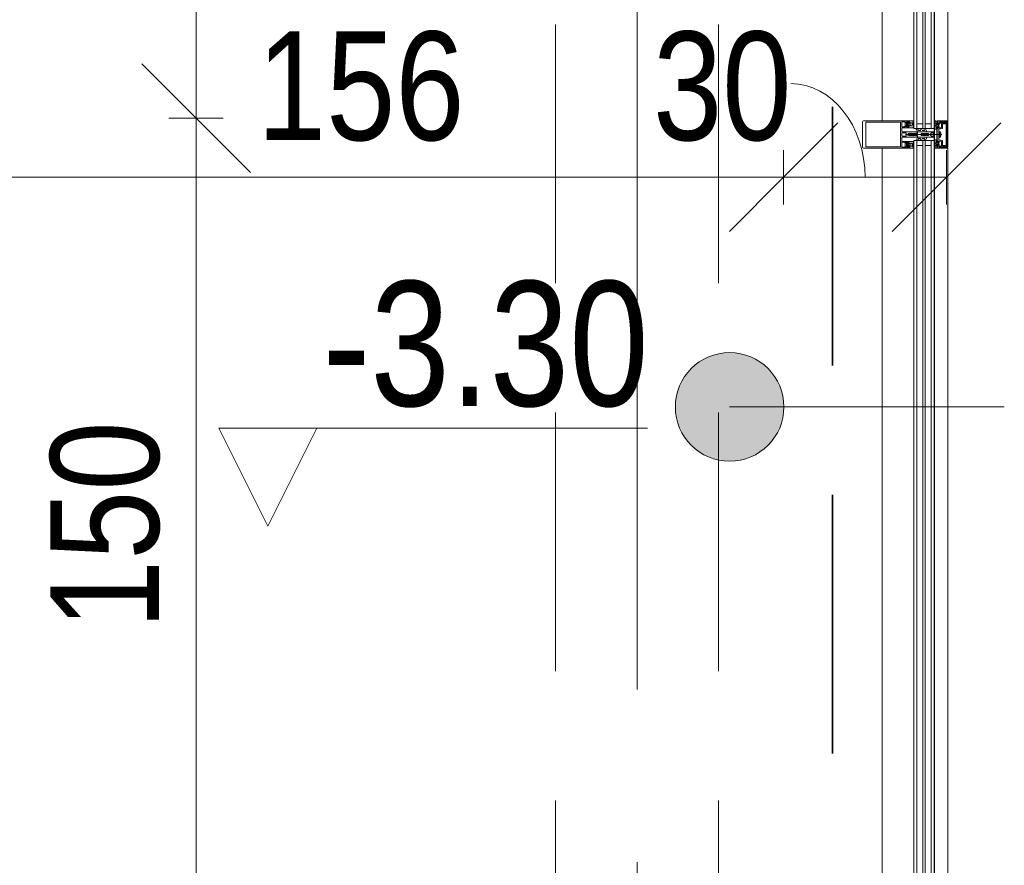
# Model space of a CAD drawing. Header units: centimetres. Extents: x -1434 to 23895, y -8842 to 3590.
# Tile 40 of 75: x 1069 to 1250, y 1546 to 1701. Entities that reach past the tile are written whole.
import ezdxf

# ---------------------------------------------------------------- set-up
doc = ezdxf.new("R2010")
doc.units = ezdxf.units.CM
for name, pattern in [('Hidden', [71.4375, 47.625, -23.8125]), ('Oś', [222.25, 127, -31.75, 31.75, -31.75]), ('Ukryte', [71.438, 47.625, -23.813])]:
    doc.linetypes.add(name, pattern=pattern)
for name, color, linetype, lineweight in [('A-ANNO-DIMS', 211, 'Continuous', 13), ('A-ANNO-DIMS-100', 211, 'Continuous', 13), ('A-AREA-IDEN', 2, 'Continuous', 13), ('A-DETL', 90, 'Continuous', 9), ('A-DETL-GENF', 92, 'Continuous', 13), ('A-DETL-HDLN', 90, 'Ukryte', 9), ('A-GLAZ-CURT', 52, 'Continuous', 9), ('A-GLAZ-CWMG', 51, 'Continuous', 9), ('G-ANNO-DIMS', 111, 'Continuous', 13), ('S-GRID', 1, 'Continuous', 13)]:
    doc.layers.add(name, color=color, linetype=linetype, lineweight=lineweight)
doc.styles.add('Arial Narrow_3', font='ARIALN.TTF', dxfattribs={"height": 20})
doc.styles.add('Arial Narrow_4', font='ARIALN.TTF', dxfattribs={"height": 23})
doc.dimstyles.new('Diagonal_1_100__0__wewnętrzne', dxfattribs={"dimscale": 30.48, "dimtxt": 20.468619, "dimasz": 0.656168, "dimexe": 0.164042, "dimexo": 0.0625, "dimgap": 0.032808, "dimtad": 1, "dimdec": 0, "dimdsep": 46, "dimtxsty": 'Arial Narrow_3', "dimblk1": 'OBLIQUE', "dimblk2": 'OBLIQUE', "dimsah": 1, "dimcen": 0.09, "dimazin": 0, "dimtfac": 1, "dimtdec": 4, "dimtix": 1, "dimtmove": 0, "dimatfit": 3, "dimfxl": 0.164042, "dimfxlon": 1, "dimtvp": 1, "dimtolj": 1, "dimtzin": 0, "dimarcsym": 2})
doc.dimstyles.new('Diagonal_1_100__0__wewnętrzne_2', dxfattribs={"dimscale": 30.48, "dimtxt": 20.468619, "dimasz": 0.656168, "dimexe": 0.164042, "dimexo": 0.0625, "dimgap": 0.032808, "dimtad": 1, "dimdec": 0, "dimdsep": 46, "dimtxsty": 'Arial Narrow_3', "dimblk1": 'OBLIQUE', "dimblk2": 'OBLIQUE', "dimsah": 1, "dimcen": 0.09, "dimazin": 0, "dimtfac": 1, "dimtdec": 4, "dimtix": 1, "dimtmove": 1, "dimatfit": 3, "dimfxl": 0.164042, "dimfxlon": 1, "dimtvp": 1, "dimtolj": 1, "dimtzin": 0, "dimarcsym": 2})

# ---------------------------------------------------------------- blocks, each defined once
blk = doc.blocks.new('Schueco_FWS-Glazing1 - SI_38mm_TripGlz 2-2609961-parter niski _-3_30 m_ - stan projektowany Klatka schodowa')
at = {"layer": 'A-GLAZ-CURT'}
for p, q in [((72.65, 0), (-72.65, 0)), ((-72.65, 0), (-72.65, -3.8)), ((72.65, -3.8), (72.65, 0)), ((-72.65, -3.8), (72.65, -3.8))]:
    blk.add_line(p, q, dxfattribs=at)
at = {"layer": 'A-GLAZ-CURT', "lineweight": 13}
for p, q in [((-72.65, -0.6), (72.65, -0.6)), ((-72.65, -1.7), (72.65, -1.7)), ((-71.75, -0.6), (-71.75, -1.7)), ((71.75, -0.6), (71.75, -1.7)), ((-72.65, -2.1), (72.65, -2.1)), ((-72.65, -3.2), (72.65, -3.2)), ((-71.75, -2.1), (-71.75, -3.2)), ((71.75, -2.1), (71.75, -3.2))]:
    blk.add_line(p, q, dxfattribs=at)
blk = doc.blocks.new('Rectangular Mullion - Schueco_FWS-50-SI_Tran_CovCap-20mm_Tran-55mm-2293445-parter niski _-3_30 m_ - stan projektowany Klatka schodowa')
at = {"layer": 'A-GLAZ-CWMG'}
for p, q in [((-561.67, 1830.32), (-557.87, 1830.32)), ((-567.47, 1825.32), (-567.47, 1682.83)), ((-557.86, 1682.83), (-557.86, 1825.32)), ((-555.37, 1682.83), (-555.37, 1825.32))]:
    blk.add_line(p, q, dxfattribs=at)
blk = doc.blocks.new('Schueco_FWS-Glazing1 - SI_38mm_TripGlz 2-2609964-parter niski _-3_30 m_ - stan projektowany Klatka schodowa')
at = {"layer": 'A-GLAZ-CURT'}
for p, q in [((73.9, 0), (-73.9, 0)), ((-73.9, 0), (-73.9, -3.8)), ((73.9, -3.8), (73.9, 0)), ((-73.9, -3.8), (73.9, -3.8))]:
    blk.add_line(p, q, dxfattribs=at)
at = {"layer": 'A-GLAZ-CURT', "lineweight": 13}
for p, q in [((-73.9, -0.6), (73.9, -0.6)), ((-73.9, -1.7), (73.9, -1.7)), ((-73, -0.6), (-73, -1.7)), ((73, -0.6), (73, -1.7)), ((-73.9, -2.1), (73.9, -2.1)), ((-73.9, -3.2), (73.9, -3.2)), ((-73, -2.1), (-73, -3.2)), ((73, -2.1), (73, -3.2))]:
    blk.add_line(p, q, dxfattribs=at)
blk = doc.blocks.new('Rectangular Mullion - Schueco_FWS-50-SI_Tran_CovCap-20mm_Tran-55mm-2293433-parter niski _-3_30 m_ - stan projektowany Klatka schodowa')
at = {"layer": 'A-GLAZ-CWMG'}
for p, q in [((-567.47, 1677.83), (-567.47, 1532.83)), ((-557.86, 1532.83), (-557.86, 1677.83)), ((-555.37, 1532.83), (-555.37, 1677.83))]:
    blk.add_line(p, q, dxfattribs=at)
blk = doc.blocks.new('Rectangular Mullion - SI_CovCap-20mm_Mull-85mm-V5-parter niski _-3_30 m_ - stan projektowany Klatka schodowa')
at = {"layer": 'A-DETL-GENF', "lineweight": 9}
for p, q in [((-2.5, 13.05), (-2.5, 11.67)), ((2.35, 13.2), (-2.35, 13.2)), ((2.5, 11.67), (2.5, 13.05)), ((-2.5, 12.2), (-2.5, 6.54)), ((-2.29, 12.14), (-2.29, 6.54)), ((2.29, 12.2), (2.29, 6.54)), ((2.5, 12.2), (2.5, 6.54)), ((-1.26, 5.95), (-1.26, 4.74)), ((-0.5, 3.15), (-0.5, 5.85)), ((-0.32, 5.21), (-0.32, 5.95)), ((-0.27, 6), (0.27, 6)), ((0.32, 5.95), (0.32, 5.21)), ((0.5, 5.85), (0.5, 3.15)), ((1.26, 4.74), (1.26, 5.95)), ((-2.48, 3.92), (-2.35, 3.92)), ((-2.48, 3.83), (-2.48, 3.82)), ((-2.36, 3.89), (-2.42, 3.89)), ((-2.31, 3.93), (-2.09, 4.03)), ((-2.23, 4.68), (-2.29, 4.68)), ((-2.29, 4.62), (-2.16, 4.62)), ((-2.18, 5.05), (-2.26, 4.95)), ((-2.23, 4.56), (-2.26, 4.51)), ((-2.22, 5.23), (-2.12, 5.34)), ((-2.16, 4.34), (-2.16, 4.19)), ((-2.12, 4.89), (-2.12, 4.77)), ((-2.11, 4.56), (-2.11, 4.58)), ((-1.95, 4.94), (-2.07, 4.94)), ((-2.07, 4.72), (-2.04, 4.72)), ((-2.05, 4.55), (-2.07, 4.54)), ((-1.7, 4.44), (-2.06, 4.44)), ((-2.06, 4.09), (-1.7, 4.09)), ((-2.05, 5.37), (-1.71, 5.37)), ((-2.02, 4.73), (-1.92, 4.89)), ((-1.76, 5), (-2, 5)), ((-2, 4.52), (-2, 4.53)), ((-1.93, 4.52), (-1.95, 4.51)), ((-1.88, 4.5), (-1.88, 4.52)), ((-1.84, 4.89), (-1.74, 4.73)), ((-1.84, 3.9), (-1.8, 3.81)), ((-1.82, 4.52), (-1.83, 4.51)), ((-1.69, 4.94), (-1.81, 4.94)), ((-1.76, 4.52), (-1.77, 4.53)), ((-1.74, 3.81), (-1.7, 3.9)), ((-1.72, 4.72), (-1.69, 4.72)), ((-1.7, 4.56), (-1.71, 4.54)), ((-1.65, 4.57), (-1.66, 4.57)), ((-1.64, 5.34), (-1.54, 5.23)), ((-1.64, 4.77), (-1.64, 4.89)), ((-1.62, 3.9), (-1.58, 3.81)), ((-1.6, 4.19), (-1.6, 4.34)), ((-1.5, 4.95), (-1.58, 5.05)), ((-1.46, 4.68), (-1.53, 4.68)), ((-1.52, 3.81), (-1.48, 3.9)), ((-1.4, 3.9), (-1.36, 3.81)), ((0.27, 5.16), (-0.27, 5.16)), ((-0.21, 3.93), (-0.19, 3.94)), ((-0.19, 3.9), (-0.21, 3.91)), ((-0.18, 3.96), (-0.18, 4.1)), ((-0.08, 4.27), (-0.05, 4.29)), ((0, 5.33), (0, -1.39)), ((0.07, 4.27), (0.05, 4.29)), ((0.17, 3.96), (0.17, 4.1)), ((0.21, 3.93), (0.18, 3.94)), ((0.18, 3.9), (0.21, 3.91)), ((1.4, 3.9), (1.36, 3.81)), ((1.46, 4.68), (1.53, 4.68)), ((1.52, 3.81), (1.48, 3.9)), ((1.5, 4.95), (1.58, 5.05)), ((1.54, 5.23), (1.64, 5.34)), ((1.62, 3.9), (1.58, 3.81)), ((1.6, 4.19), (1.6, 4.34)), ((1.64, 4.77), (1.64, 4.89)), ((1.65, 4.57), (1.66, 4.57)), ((1.69, 4.94), (1.81, 4.94)), ((1.72, 4.72), (1.69, 4.72)), ((1.7, 4.56), (1.71, 4.54)), ((1.7, 4.44), (2.06, 4.44)), ((2.06, 4.09), (1.7, 4.09)), ((1.74, 3.81), (1.7, 3.9)), ((1.71, 5.37), (2.05, 5.37)), ((1.84, 4.89), (1.74, 4.73)), ((1.76, 5), (2, 5)), ((1.76, 4.52), (1.77, 4.53)), ((1.84, 3.9), (1.8, 3.81)), ((1.82, 4.52), (1.83, 4.51)), ((1.88, 4.5), (1.88, 4.52)), ((2.02, 4.73), (1.92, 4.89)), ((1.93, 4.52), (1.95, 4.51)), ((1.95, 4.94), (2.07, 4.94)), ((2, 4.52), (2, 4.53)), ((2.07, 4.72), (2.04, 4.72)), ((2.05, 4.55), (2.07, 4.54)), ((2.31, 3.93), (2.09, 4.03)), ((2.11, 4.56), (2.11, 4.58)), ((2.12, 5.34), (2.22, 5.23)), ((2.12, 4.89), (2.12, 4.77)), ((2.29, 4.62), (2.16, 4.62)), ((2.16, 4.34), (2.16, 4.19)), ((2.18, 5.05), (2.26, 4.95)), ((2.23, 4.68), (2.29, 4.68)), ((2.23, 4.56), (2.26, 4.51)), ((2.48, 3.92), (2.35, 3.92)), ((2.35, 3.89), (2.42, 3.89)), ((2.48, 3.83), (2.48, 3.82)), ((-0.78, 2.94), (-1.04, 3.09)), ((-0.78, 2.21), (-1.04, 2.36)), ((-0.91, 3.31), (-0.53, 3.08)), ((-0.91, 2.58), (-0.83, 2.53)), ((-0.91, 1.85), (-0.83, 1.8)), ((-0.75, 2.57), (-0.75, 2.9)), ((-0.75, 1.85), (-0.75, 2.17)), ((-0.5, 3.04), (-0.5, 1.52)), ((-0.35, 3.1), (-0.45, 3.1)), ((0.45, 3.1), (0.35, 3.1)), ((0.5, 3.04), (0.5, 1.52)), ((0.91, 3.31), (0.52, 3.08)), ((0.75, 2.57), (0.75, 2.9)), ((0.75, 1.85), (0.75, 2.17)), ((0.77, 2.94), (1.04, 3.09)), ((0.77, 2.21), (1.04, 2.36)), ((0.91, 2.58), (0.82, 2.53)), ((0.91, 1.85), (0.82, 1.8)), ((-0.76, 1.48), (-1.04, 1.64)), ((-0.55, 1.47), (-0.74, 1.47)), ((-0.3, 0.5), (-0.3, 0.29)), ((0.3, 0.5), (0.3, 0.29)), ((0.55, 1.47), (0.74, 1.47)), ((0.76, 1.48), (1.04, 1.64)), ((-2.6, 0), (-2.69, 0)), ((-2.34, -1.03), (-2.15, -1.46)), ((-2.32, -1.59), (-2.04, -1.59)), ((-2.18, -0.02), (-2.26, -0.17)), ((-2.06, -1.25), (-2.13, -1.09)), ((-2.07, -0.1), (-2.12, -0.02)), ((-2.1, -1.49), (-1.14, -1.49)), ((-1.88, -0.42), (-2.01, -0.42)), ((-2.01, -0.48), (-1.95, -0.48)), ((-1.96, -0.02), (-2, -0.1)), ((-1.98, -0.31), (-1.95, -0.36)), ((-1.98, -0.75), (-1.9, -0.85)), ((-1.34, -1.31), (-1.96, -1.31)), ((-1.85, -0.1), (-1.9, -0.02)), ((-1.84, -0.69), (-1.84, -0.57)), ((-1.83, -0.38), (-1.83, -0.36)), ((-1.74, -0.02), (-1.79, -0.1)), ((-1.79, -0.34), (-1.77, -0.35)), ((-1.79, -0.52), (-1.76, -0.52)), ((-1.67, -0.74), (-1.79, -0.74)), ((-1.74, -0.54), (-1.64, -0.7)), ((-1.72, -0.33), (-1.72, -0.32)), ((-1.72, -0.8), (-1.48, -0.8)), ((-1.63, -0.1), (-1.68, -0.02)), ((-1.67, -0.31), (-1.65, -0.32)), ((-1.6, -0.32), (-1.6, -0.3)), ((-1.52, -0.02), (-1.57, -0.1)), ((-1.56, -0.7), (-1.46, -0.54)), ((-1.55, -0.31), (-1.54, -0.32)), ((-1.41, -0.74), (-1.53, -0.74)), ((-1.49, -0.33), (-1.48, -0.32)), ((-1.41, -0.1), (-1.46, -0.02)), ((-1.44, -0.52), (-1.41, -0.52)), ((-1.43, -0.34), (-1.42, -0.36)), ((-1.38, -0.37), (-1.37, -0.37)), ((-1.36, -0.57), (-1.36, -0.69)), ((-1.3, -0.02), (-1.35, -0.1)), ((-1.3, -0.85), (-1.22, -0.75)), ((-1.25, -0.48), (-1.18, -0.48)), ((-1.2, -0.1), (-1.24, -0.02)), ((-1.07, -0.02), (-1.12, -0.1)), ((-1.09, -1.45), (-0.98, -0.84)), ((-0.95, -0.82), (-0.03, -0.82)), ((0.41, -1.04), (-0.41, -1.04)), ((-0.22, -1.18), (0.23, -1.18)), ((0.02, -0.82), (0.95, -0.82)), ((0.98, -0.84), (1.09, -1.45)), ((1.07, -0.02), (1.12, -0.1)), ((1.14, -1.49), (2.1, -1.49)), ((1.25, -0.48), (1.18, -0.48)), ((1.2, -0.1), (1.24, -0.02)), ((1.3, -0.85), (1.22, -0.75)), ((1.3, -0.02), (1.35, -0.1)), ((1.96, -1.31), (1.34, -1.31)), ((1.36, -0.57), (1.36, -0.69)), ((1.38, -0.37), (1.37, -0.37)), ((1.41, -0.1), (1.46, -0.02)), ((1.44, -0.52), (1.41, -0.52)), ((1.41, -0.74), (1.53, -0.74)), ((1.43, -0.34), (1.42, -0.36)), ((1.56, -0.7), (1.46, -0.54)), ((1.49, -0.33), (1.48, -0.32)), ((1.72, -0.8), (1.48, -0.8)), ((1.52, -0.02), (1.57, -0.1)), ((1.55, -0.31), (1.54, -0.32)), ((1.6, -0.32), (1.6, -0.3)), ((1.63, -0.1), (1.68, -0.02)), ((1.74, -0.54), (1.64, -0.7)), ((1.67, -0.31), (1.65, -0.32)), ((1.67, -0.74), (1.79, -0.74)), ((1.72, -0.33), (1.72, -0.32)), ((1.74, -0.02), (1.79, -0.1)), ((1.79, -0.52), (1.76, -0.52)), ((1.79, -0.34), (1.77, -0.35)), ((1.83, -0.38), (1.83, -0.36)), ((1.84, -0.69), (1.84, -0.57)), ((1.85, -0.1), (1.9, -0.02)), ((1.88, -0.42), (2.01, -0.42)), ((1.98, -0.75), (1.9, -0.85)), ((1.98, -0.31), (1.95, -0.36)), ((2.01, -0.48), (1.95, -0.48)), ((1.96, -0.02), (2, -0.1)), ((2.04, -1.59), (2.32, -1.59)), ((2.13, -1.09), (2.06, -1.25)), ((2.07, -0.1), (2.12, -0.02)), ((2.15, -1.46), (2.34, -1.03)), ((2.18, -0.02), (2.26, -0.17)), ((2.6, 0), (2.69, 0)), ((2.35, -2.5), (-2.35, -2.5)), ((2.13, -2.19), (-2.14, -2.19)), ((-2.13, -2.34), (2.12, -2.34))]:
    blk.add_line(p, q, dxfattribs=at)
at = {"layer": 'A-DETL-GENF', "lineweight": 9, "flags": 128}
for points in [[(2.29, 11.67), (2.29, 12.62), (-2.29, 12.62), (-2.29, 11.67)], [(-1.91, 5.11), (-2.35, 5.11), (-2.35, 4.84), (-2.23, 4.84), (-2.23, 4.78), (-2.31, 4.7), (-2.5, 4.7), (-2.5, 6.38), (-2.5, 6.7)], [(-1.91, 6), (-2.35, 6), (-2.35, 5.43), (-2.23, 5.43), (-2.23, 5.37), (-2.29, 5.31)], [(2.29, 6.7), (2.29, 6.38), (2.29, 6.23), (1.12, 6.23), (-1.12, 6.23), (-2.29, 6.23), (-2.29, 6.38), (-2.29, 6.7)], [(-1.47, 5.31), (-1.53, 5.37), (-1.53, 5.43), (-1.41, 5.43), (-1.41, 6), (-1.86, 6)], [(-0.65, 6), (-1.12, 6), (-1.21, 6)], [(1.21, 6), (1.12, 6), (0.65, 6)], [(1.85, 6), (1.41, 6), (1.41, 5.43), (1.53, 5.43), (1.53, 5.37), (1.47, 5.31)], [(2.5, 6.7), (2.5, 6.38), (2.5, 4.7), (2.31, 4.7), (2.23, 4.78), (2.23, 4.84), (2.35, 4.84), (2.35, 5.11), (1.9, 5.11)], [(2.29, 5.31), (2.23, 5.37), (2.23, 5.43), (2.35, 5.43), (2.35, 6), (1.9, 6)], [(-2.35, 4.68), (-2.5, 4.68), (-2.5, 3.94)], [(-2.25, 4.91), (-2.2, 4.88), (-2.2, 4.87)], [(-1.31, 4.69), (-1.44, 4.69), (-1.53, 4.78), (-1.53, 4.84), (-1.41, 4.84), (-1.41, 5.11), (-1.86, 5.11)], [(-1.6, 4.62), (-1.47, 4.61), (-1.6, 4.61), (-1.6, 4.59)], [(-1.56, 4.87), (-1.56, 4.88), (-1.51, 4.91)], [(-1.3, 3.81), (-1.26, 3.89), (-1.26, 4.68), (-1.4, 4.68)], [(-0.2, 0.11), (-0.2, 0), (-0.5, 0), (-0.5, 3.07), (-0.18, 3.07), (-0.18, 3.88)], [(-0.26, 0.58), (0, 0.8), (0, 1.1), (-0.2, 1.1), (-0.2, 1.3), (-0.1, 1.3), (-0.1, 1.47), (-0.2, 1.47), (-0.2, 1.67), (0, 1.67), (0, 1.83), (-0.2, 1.83), (-0.2, 2.03), (-0.1, 2.03), (-0.1, 2.2), (-0.2, 2.2), (-0.2, 2.4), (0, 2.4), (0, 4.3), (0, 2.4), (0.2, 2.4), (0.2, 2.2), (0.1, 2.2), (0.1, 2.03), (0.2, 2.03), (0.2, 1.83), (0, 1.83), (0, 1.67), (0.2, 1.67), (0.2, 1.47), (0.1, 1.47), (0.1, 1.3), (0.2, 1.3), (0.2, 1.1), (0, 1.1), (0, 0.8), (0.26, 0.58)], [(-0.09, 4.88), (-0.2, 4.68), (-0.2, 4.58), (-0.25, 4.55), (-0.2, 4.53), (-0.2, 4.4), (-0.25, 4.37), (-0.2, 4.35), (-0.2, 4.22), (-0.25, 4.19), (-0.2, 4.17), (-0.2, 4.04), (-0.25, 4.01), (-0.2, 3.99), (-0.2, 3.86), (-0.25, 3.83), (-0.2, 3.81), (-0.2, 3.68), (-0.25, 3.65), (-0.2, 3.63), (-0.2, 3.5), (-0.25, 3.47), (-0.2, 3.45), (-0.2, 3.32), (-0.25, 3.29), (-0.25, 3.2)], [(0.25, 3.2), (0.2, 3.23), (0.2, 3.35), (0.25, 3.38), (0.2, 3.41), (0.2, 3.53), (0.25, 3.56), (0.2, 3.59), (0.2, 3.71), (0.25, 3.74), (0.2, 3.77), (0.2, 3.89), (0.25, 3.92), (0.2, 3.95), (0.2, 4.07), (0.25, 4.1), (0.2, 4.13), (0.2, 4.25), (0.25, 4.28), (0.2, 4.31), (0.2, 4.43), (0.25, 4.46), (0.2, 4.49), (0.2, 4.68), (0.09, 4.88)], [(0.2, 0.11), (0.2, 0), (0.5, 0), (0.5, 3.07), (0.17, 3.07), (0.17, 3.88)], [(1.3, 3.81), (1.26, 3.89), (1.26, 4.68), (1.4, 4.68)], [(1.85, 5.11), (1.41, 5.11), (1.41, 4.84), (1.53, 4.84), (1.53, 4.78), (1.44, 4.69), (1.31, 4.69)], [(1.6, 4.62), (1.47, 4.61), (1.6, 4.61), (1.6, 4.59)], [(1.56, 4.87), (1.56, 4.88), (1.51, 4.91)], [(2.25, 4.91), (2.2, 4.88), (2.2, 4.87)], [(2.35, 4.68), (2.5, 4.68), (2.5, 3.94)], [(-2.5, -2.35), (-2.5, -0.5), (-2.39, -0.5), (-2.27, -0.86)], [(-2.48, -0.21), (-2.48, -0.48), (-2.07, -0.48)], [(-2.34, -1), (-2.34, -1.11), (-2.37, -1.22), (-2.37, -1.54)], [(-1.99, -1.64), (-1.99, -1.99), (-2.12, -1.99), (-2.12, -1.72), (-2.37, -1.72), (-2.37, -2.35), (2.37, -2.35), (2.37, -1.72), (2.12, -1.72), (2.12, -1.99), (1.99, -1.99), (1.99, -1.64)], [(-2.06, -0.93), (-2.14, -0.64), (-1.95, -0.64), (-1.95, -0.58), (-2.03, -0.5), (-2.35, -0.5), (-2.25, -0.87)], [(-2.18, -2.14), (-2.18, -1.78), (-2.32, -1.78), (-2.32, -2.14)], [(-1.92, -0.67), (-1.92, -0.68), (-1.97, -0.71)], [(-1.2, -0.42), (-1.32, -0.42), (-1.32, -0.39), (-1.19, -0.41)], [(-1.23, -0.71), (-1.28, -0.68), (-1.28, -0.67)], [(1.24, -1.23), (1.14, -0.64), (1.25, -0.64), (1.25, -0.58), (1.17, -0.5), (-1.17, -0.5), (-1.25, -0.58), (-1.25, -0.64), (-1.14, -0.64), (-1.24, -1.23)], [(-1.12, -0.48), (-0.98, -0.48), (-0.98, -0.09), (-1.02, -0.02)], [(0.52, -0.97), (0.54, -0.82), (-0.54, -0.82), (-0.52, -0.97)], [(1.12, -0.48), (0.98, -0.48), (0.98, -0.09), (1.02, -0.02)], [(1.2, -0.42), (1.32, -0.42), (1.32, -0.39), (1.19, -0.41)], [(1.23, -0.71), (1.28, -0.68), (1.28, -0.67)], [(1.92, -0.67), (1.92, -0.68), (1.97, -0.71)], [(2.25, -0.87), (2.35, -0.5), (2.03, -0.5), (1.95, -0.58), (1.95, -0.64), (2.14, -0.64), (2.06, -0.93)], [(2.48, -0.21), (2.48, -0.48), (2.07, -0.48)], [(2.33, -2.14), (2.33, -1.78), (2.19, -1.78), (2.19, -2.14)], [(2.27, -0.86), (2.39, -0.5), (2.5, -0.5), (2.5, -2.35)], [(2.37, -1.54), (2.37, -1.22), (2.34, -1.11), (2.34, -1)]]:
    blk.add_lwpolyline(points, dxfattribs=at)
for points in [[(0.97, 0), (-0.97, 0), (-0.97, -0.04), (0.97, -0.04)], [(0.97, -0.04), (-0.97, -0.04), (-0.97, -0.49), (0.97, -0.49)]]:
    blk.add_lwpolyline(points, close=True, dxfattribs=at)
at = {"layer": 'A-DETL-GENF', "lineweight": 9}
for centre, radius, start, end in [((-2.35, 13.05), 0.15, 90, 180), ((2.35, 13.05), 0.15, 360, 90), ((-1.88, 5.99), 0.0256, 12.6804, 167.3196), ((-1.21, 5.95), 0.05, 90, 180), ((-0.65, 5.85), 0.15, 360, 90), ((-0.27, 5.95), 0.05, 90, 180), ((0.27, 5.95), 0.05, 0, 90), ((0.65, 5.85), 0.15, 90, 180), ((1.21, 5.95), 0.05, 0, 90), ((1.88, 5.99), 0.0256, 12.6804, 167.3196), ((-2.48, 3.94), 0.02, 180.0061, 269.9938), ((-2.42, 3.83), 0.06, 89.9876, 180.0101), ((-2.46, 3.82), 0.02, 179.9598, 270.0205), ((-2.39, 4.87), 1.07, 270.0066, 296.658), ((-2.29, 4.55), 0.065, 89.9978, 269.9978), ((-2.36, 4.52), 0.63, 269.9981, 298.0699), ((-2.32, 4.68), 0.03, 179.9978, 359.9978), ((-2.35, 4.02), 0.1, 270.0023, 293.9916), ((-2.26, 5.27), 0.05, 135, 315), ((-2.29, 4.53), 0.04, 269.9978, 330.004), ((-2.24, 4.93), 0.03, 140.0081, 239.9928), ((-2.23, 4.71), 0.03, 270.903, 359.9793), ((-2.14, 4.51), 0.1, 90.8249, 149.9955), ((-1.9, 4.79), 0.314, 165.4957, 194.4999), ((-2.12, 5), 0.08, 22.6134, 140.0011), ((-2.16, 4.57), 0.05, 54.9199, 89.9978), ((-2.06, 4.34), 0.1, 89.9978, 179.9978), ((-2.06, 4.19), 0.1, 179.9978, 269.9978), ((-2.14, 4.57), 0.0339, 3.0003, 90.8195), ((-1.88, 4.97), 0.44, 234.9199, 305.839), ((-2.05, 5.27), 0.1, 90, 135), ((-2.07, 4.89), 0.05, 89.9877, 180.0079), ((-2.07, 4.77), 0.05, 179.9875, 270.008), ((-2.08, 4.56), 0.0272, 183.0125, 299.9868), ((-2.08, 3.99), 0.035, 298.0726, 113.9962), ((-2.03, 4.52), 0.0316, 18.0011, 119.9907), ((-2, 5.05), 0.05, 202.6202, 269.9974), ((-2.04, 4.75), 0.03, 269.9857, 330.0042), ((-1.97, 4.53), 0.03, 197.9969, 314.9972), ((-1.95, 4.91), 0.03, 329.9953, 90.0042), ((-1.91, 4.5), 0.0316, 32.9873, 135.0068), ((-1.88, 5.1), 0.0256, 12.6804, 167.3196), ((-1.89, 3.87), 0.051, 31.8047, 116.6592), ((-1.85, 4.52), 0.03, 212.9992, 329.9975), ((-1.81, 4.91), 0.03, 89.9965, 209.9951), ((-1.79, 4.51), 0.0316, 48.0004, 149.9952), ((-1.77, 3.83), 0.03, 209.9942, 330.0014), ((-1.76, 5.05), 0.05, 269.9966, 337.3769), ((-1.74, 4.54), 0.03, 227.9949, 345.0023), ((-1.72, 4.75), 0.03, 209.9928, 270.0084), ((-1.64, 5), 0.08, 40.0008, 157.375), ((-1.71, 5.27), 0.1, 45, 90), ((-1.67, 4.55), 0.03, 63.0009, 164.9963), ((-1.7, 4.34), 0.1, 359.9978, 89.9978), ((-1.7, 4.19), 0.1, 269.9978, 359.9978), ((-1.66, 3.88), 0.041, 29.9963, 149.9993), ((-1.69, 4.89), 0.05, 0.007, 89.9886), ((-1.69, 4.77), 0.05, 270.0068, 359.9887), ((-1.63, 4.59), 0.03, 243.0068, 359.9866), ((-1.6, 4.59), 0.03, 89.9978, 125.839), ((-1.55, 3.83), 0.03, 209.9942, 330.0014), ((-1.86, 4.79), 0.314, 346.8002, 14.4808), ((-1.53, 4.71), 0.03, 166.8002, 269.9978), ((-1.5, 5.27), 0.05, 225, 45), ((-1.53, 4.93), 0.03, 299.9961, 40.0091), ((-1.48, 4.65), 0.033, 269.9978, 54.9077), ((-1.44, 3.88), 0.041, 30.003, 149.9925), ((-1.47, 4.66), 0.05, 269.9889, 352.8241), ((-1.4, 4.65), 0.03, 90.0008, 172.8093), ((-1.33, 3.83), 0.03, 209.9942, 330.0014), ((-1.31, 4.74), 0.05, 270, 0), ((-0.27, 5.21), 0.05, 180, 270), ((-0.21, 3.92), 0.01, 120.0303, 239.9802), ((-0.2, 3.96), 0.02, 300.0303, 360), ((-0.2, 3.88), 0.02, 360, 59.9802), ((0.02, 4.1), 0.2, 120, 180), ((0, 4.83), 0.1, 30, 150), ((0, 4.2), 0.1, 90, 120), ((0, 4.2), 0.1, 60, 90), ((-0.03, 4.1), 0.2, 360, 60), ((0.19, 3.96), 0.02, 180, 239.9697), ((0.19, 3.88), 0.02, 120.0198, 180), ((0.2, 3.92), 0.01, 300.0198, 59.9697), ((0.27, 5.21), 0.05, 270, 0), ((1.31, 4.74), 0.05, 180, 270), ((1.33, 3.83), 0.03, 209.9986, 330.0058), ((1.4, 4.65), 0.03, 7.1907, 89.9992), ((1.44, 3.88), 0.041, 30.0075, 149.997), ((1.47, 4.66), 0.05, 187.1759, 270.0111), ((1.5, 5.27), 0.05, 135, 315), ((1.48, 4.65), 0.033, 125.0923, 270.0022), ((1.52, 4.93), 0.03, 139.9909, 240.0039), ((1.55, 3.83), 0.03, 209.9986, 330.0058), ((1.53, 4.71), 0.03, 270.0022, 13.1998), ((1.86, 4.79), 0.314, 165.5192, 193.1998), ((1.64, 5), 0.08, 22.625, 139.9992), ((1.6, 4.59), 0.03, 54.161, 90.0022), ((1.63, 4.59), 0.03, 180.0134, 296.9932), ((1.7, 4.34), 0.1, 90.0022, 180.0022), ((1.7, 4.19), 0.1, 180.0022, 270.0022), ((1.88, 4.97), 0.44, 234.161, 305.0801), ((1.66, 3.88), 0.041, 30.0007, 150.0037), ((1.71, 5.27), 0.1, 90, 135), ((1.69, 4.89), 0.05, 90.0114, 179.993), ((1.69, 4.77), 0.05, 180.0113, 269.9932), ((1.67, 4.55), 0.03, 15.0037, 116.9991), ((1.74, 4.54), 0.03, 194.9977, 312.0051), ((1.76, 5.05), 0.05, 202.6231, 270.0034), ((1.72, 4.75), 0.03, 269.9916, 330.0072), ((1.77, 3.83), 0.03, 209.9986, 330.0058), ((1.79, 4.51), 0.0316, 30.0048, 131.9996), ((1.81, 4.91), 0.03, 330.0049, 90.0035), ((1.85, 4.52), 0.03, 210.0025, 327.0008), ((1.89, 3.87), 0.051, 63.3408, 148.1953), ((1.88, 5.1), 0.0256, 12.6804, 167.3196), ((1.91, 4.5), 0.0316, 44.9932, 147.0127), ((2.39, 4.87), 1.07, 243.342, 269.9934), ((1.95, 4.91), 0.03, 89.9958, 210.0047), ((1.97, 4.53), 0.03, 225.0028, 342.0031), ((2, 5.05), 0.05, 270.0026, 337.3798), ((2.03, 4.52), 0.0316, 60.0093, 161.9989), ((2.04, 4.75), 0.03, 209.9958, 270.0143), ((2.12, 5), 0.08, 39.9989, 157.3866), ((2.08, 3.99), 0.035, 66.0038, 241.9274), ((2.05, 5.27), 0.1, 45, 90), ((2.06, 4.34), 0.1, 0.0022, 90.0022), ((2.06, 4.19), 0.1, 270.0022, 0.0022), ((2.35, 4.52), 0.63, 241.9301, 270.0019), ((2.07, 4.89), 0.05, 359.9921, 90.0123), ((2.07, 4.77), 0.05, 269.992, 0.0125), ((2.08, 4.56), 0.0272, 240.0132, 356.9875), ((2.14, 4.57), 0.0339, 89.1805, 176.9997), ((2.16, 4.57), 0.05, 90.0022, 125.0801), ((2.14, 4.51), 0.1, 30.0045, 89.1751), ((1.9, 4.79), 0.314, 345.5001, 14.5043), ((2.23, 4.71), 0.03, 180.0207, 269.097), ((2.26, 5.27), 0.05, 225, 45), ((2.23, 4.93), 0.03, 300.0072, 39.9919), ((2.29, 4.53), 0.04, 209.996, 270.0022), ((2.32, 4.68), 0.03, 180.0022, 0.0022), ((2.29, 4.55), 0.065, 270.0022, 90.0022), ((2.35, 4.02), 0.1, 246.0084, 269.9977), ((2.42, 3.83), 0.06, 359.9899, 90.0124), ((2.46, 3.82), 0.02, 269.9795, 0.0402), ((2.48, 3.94), 0.02, 270.0062, 359.9939), ((-0.98, 3.2), 0.125, 60, 240), ((-0.98, 2.47), 0.125, 60, 240), ((-0.98, 1.74), 0.125, 60, 240), ((-0.8, 2.57), 0.05, 240, 360), ((-0.8, 1.85), 0.05, 240, 0), ((-0.8, 2.9), 0.05, 360, 60), ((-0.8, 2.17), 0.05, 0, 60), ((-0.55, 3.04), 0.05, 0, 60), ((-0.45, 3.15), 0.05, 180, 270), ((-0.35, 3.2), 0.1, 270, 0), ((0.35, 3.2), 0.1, 180, 270), ((0.45, 3.15), 0.05, 270, 360), ((0.55, 3.04), 0.05, 120, 180), ((0.8, 2.9), 0.05, 120, 180), ((0.8, 2.57), 0.05, 180, 300), ((0.8, 2.17), 0.05, 120, 180), ((0.8, 1.85), 0.05, 180, 300), ((0.97, 3.2), 0.125, 300, 120), ((0.97, 2.47), 0.125, 300, 120), ((0.97, 1.74), 0.125, 300, 120), ((-0.74, 1.52), 0.05, 240, 270), ((-0.55, 1.52), 0.05, 270, 360), ((-0.2, 0.5), 0.1, 130, 180), ((-0.2, 0.29), 0.1, 180, 240), ((-0.3, 0.11), 0.1, 360, 60), ((0.3, 0.11), 0.1, 120, 180), ((0.2, 0.29), 0.1, 300, 360), ((0.2, 0.5), 0.1, 0, 50), ((0.55, 1.52), 0.05, 180, 270), ((0.74, 1.52), 0.05, 270, 300), ((-2.69, -0.03), 0.03, 89.9022, 261.6433), ((-2.73, -0.34), 0.286, 27.5921, 81.6433), ((-2.6, -0.2), 0.2, 80.4545, 89.9022), ((-2.61, -0.29), 0.291, 25.3637, 80.4545), ((-2.32, -1.54), 0.0512, 180.5709, 268.6482), ((-2.31, -0.14), 0.05, 205.3637, 330.1649), ((-2.29, -1.01), 0.06, 98.4417, 205), ((-2.27, -1), 0.07, 120.0064, 180), ((-2.34, -0.88), 0.07, 300.0064, 18), ((-2.31, -0.89), 0.06, 278.4417, 15), ((-2.15, -0.03), 0.03, 30.7154, 150.1649), ((-2.1, -1.44), 0.05, 205, 270), ((-2.08, -1.06), 0.06, 108.8192, 205), ((-2.12, -0.95), 0.06, 288.8192, 15), ((-2.04, -0.08), 0.0417, 215.132, 324.868), ((-2.01, -0.35), 0.065, 90, 270), ((-2.04, -0.48), 0.03, 0, 180), ((-1.96, -1.21), 0.1, 205, 270), ((-2.04, -1.64), 0.05, 0, 90.0001), ((-2.01, -0.33), 0.04, 29.9937, 90), ((-1.95, -0.73), 0.03, 120.0049, 219.9897), ((-1.93, -0.03), 0.03, 30.5887, 149.5346), ((-1.86, -0.31), 0.1, 210.0023, 269.1728), ((-1.95, -0.51), 0.03, 0.0185, 89.0948), ((-1.62, -0.59), 0.314, 165.4979, 194.5021), ((-1.84, -0.8), 0.08, 219.9967, 337.3844), ((-1.88, -0.37), 0.05, 270, 305.0779), ((-1.86, -0.37), 0.0339, 269.1783, 356.9975), ((-1.82, -0.08), 0.0415, 215.012, 324.988), ((-1.6, -0.77), 0.44, 54.1588, 125.0779), ((-1.79, -0.57), 0.05, 89.9897, 180.0103), ((-1.79, -0.69), 0.05, 179.9899, 270.0101), ((-1.8, -0.36), 0.0272, 60.011, 176.9853), ((-1.75, -0.32), 0.0316, 240.007, 341.9967), ((-1.76, -0.55), 0.03, 29.9936, 90.0121), ((-1.72, -0.85), 0.05, 90.0003, 157.3776), ((-1.71, -0.03), 0.03, 30.1448, 149.5346), ((-1.69, -0.33), 0.03, 45.0005, 162.0009), ((-1.67, -0.71), 0.03, 269.9936, 30.0024), ((-1.63, -0.3), 0.0316, 224.991, 327.0104), ((-1.6, -0.08), 0.043, 217.8436, 323.8234), ((-1.57, -0.32), 0.03, 30.0003, 146.9985), ((-1.53, -0.71), 0.03, 150.0027, 270.0013), ((-1.51, -0.31), 0.0316, 210.0026, 311.9974), ((-1.49, -0.03), 0.03, 30.3449, 149.5346), ((-1.46, -0.34), 0.03, 14.9955, 132.0028), ((-1.48, -0.85), 0.05, 22.6209, 90.0012), ((-1.44, -0.55), 0.03, 89.9893, 150.005), ((-1.36, -0.8), 0.08, 202.6228, 319.9969), ((-1.39, -0.35), 0.03, 195.0015, 296.9968), ((-1.38, -0.08), 0.0419, 215.4665, 324.6999), ((-1.41, -0.57), 0.05, 0.009, 89.991), ((-1.41, -0.69), 0.05, 270.0092, 359.9908), ((-1.35, -0.39), 0.03, 0.0112, 116.991), ((-1.32, -0.39), 0.03, 234.1588, 270), ((-1.34, -1.21), 0.1, 270, 350), ((-1.27, -0.03), 0.03, 30.3446, 149.7685), ((-1.25, -0.51), 0.03, 90, 193.1975), ((-1.58, -0.59), 0.314, 345.517, 13.1975), ((-1.24, -0.73), 0.03, 319.9887, 60.0017), ((-1.16, -0.08), 0.0416, 206.9541, 331.568), ((-1.2, -0.45), 0.033, 305.0901, 90), ((-1.19, -0.46), 0.05, 7.1737, 90.0088), ((-1.12, -0.45), 0.03, 187.1885, 269.997), ((-1.14, -1.44), 0.05, 270, 350), ((-1.05, -0.03), 0.03, 29.7965, 150.132), ((-0.95, -0.85), 0.03, 90, 170), ((-0.31, -0.92), 0.22, 193.9707, 242.728), ((0, -0.29), 0.921, 243.7078, 255.8284), ((0, -0.82), 0.0256, 12.6804, 167.3196), ((0, -0.29), 0.92, 284.1683, 296.293), ((0.31, -0.92), 0.22, 297.2746, 346.0268), ((0.95, -0.85), 0.03, 10, 90), ((1.05, -0.03), 0.03, 29.868, 150.2035), ((1.14, -1.44), 0.05, 190, 270), ((1.16, -0.08), 0.0416, 208.432, 333.0459), ((1.12, -0.45), 0.03, 270.003, 352.8115), ((1.19, -0.46), 0.05, 89.9912, 172.8263), ((1.2, -0.45), 0.033, 90, 234.9099), ((1.24, -0.73), 0.03, 119.9983, 220.0113), ((1.27, -0.03), 0.03, 30.2315, 149.6554), ((1.34, -1.21), 0.1, 190, 270), ((1.25, -0.51), 0.03, 346.8025, 90), ((1.58, -0.59), 0.314, 166.8025, 194.483), ((1.36, -0.8), 0.08, 220.0031, 337.3772), ((1.35, -0.39), 0.03, 63.009, 179.9888), ((1.32, -0.39), 0.03, 270, 305.8412), ((1.6, -0.77), 0.44, 54.9221, 125.8412), ((1.38, -0.08), 0.0419, 215.3001, 324.5335), ((1.41, -0.57), 0.05, 90.009, 179.991), ((1.41, -0.69), 0.05, 180.0092, 269.9908), ((1.39, -0.35), 0.03, 243.0032, 344.9985), ((1.46, -0.34), 0.03, 47.9972, 165.0045), ((1.44, -0.55), 0.03, 29.995, 90.0107), ((1.48, -0.85), 0.05, 89.9988, 157.3791), ((1.49, -0.03), 0.03, 30.4654, 149.6551), ((1.51, -0.31), 0.0316, 228.0026, 329.9974), ((1.53, -0.71), 0.03, 269.9987, 29.9973), ((1.57, -0.32), 0.03, 33.0015, 149.9997), ((1.6, -0.08), 0.043, 216.1766, 322.1564), ((1.63, -0.3), 0.0316, 212.9896, 315.009), ((1.67, -0.71), 0.03, 149.9976, 270.0064), ((1.69, -0.33), 0.03, 17.9991, 134.9995), ((1.71, -0.03), 0.03, 30.4654, 149.8552), ((1.75, -0.32), 0.0316, 198.0033, 299.993), ((1.72, -0.85), 0.05, 22.6224, 89.9997), ((1.76, -0.55), 0.03, 89.9879, 150.0064), ((1.84, -0.8), 0.08, 202.6156, 320.0033), ((1.82, -0.08), 0.0415, 215.012, 324.988), ((1.8, -0.36), 0.0272, 3.0147, 119.989), ((1.79, -0.57), 0.05, 359.9897, 90.0103), ((1.79, -0.69), 0.05, 269.9899, 0.0101), ((1.86, -0.37), 0.0339, 183.0025, 270.8217), ((1.88, -0.37), 0.05, 234.9221, 270), ((1.86, -0.31), 0.1, 270.8272, 329.9977), ((1.93, -0.03), 0.03, 30.4654, 149.4113), ((1.95, -0.51), 0.03, 90.9052, 179.9815), ((1.62, -0.59), 0.314, 345.4979, 14.5021), ((1.96, -1.21), 0.1, 270, 335), ((1.95, -0.73), 0.03, 320.0103, 59.9951), ((2.01, -0.33), 0.04, 90, 150.0063), ((2.04, -1.64), 0.05, 89.9981, 180.0017), ((2.04, -0.08), 0.0417, 215.132, 324.868), ((2.01, -0.35), 0.065, 270, 90), ((2.04, -0.48), 0.03, 0, 180), ((2.12, -0.95), 0.06, 165, 251.1808), ((2.08, -1.06), 0.06, 335, 71.1808), ((2.1, -1.44), 0.05, 270, 335), ((2.15, -0.03), 0.03, 29.8351, 149.2846), ((2.31, -0.89), 0.06, 165, 261.5583), ((2.31, -0.14), 0.05, 209.8351, 334.6363), ((2.34, -0.88), 0.07, 162, 239.9983), ((2.27, -1), 0.07, 0, 59.9983), ((2.29, -1.01), 0.06, 335, 81.5583), ((2.32, -1.54), 0.0498, 269.8262, 0.1735), ((2.61, -0.29), 0.291, 99.5455, 154.6363), ((2.73, -0.34), 0.286, 98.3567, 152.4079), ((2.6, -0.2), 0.2, 90.0978, 99.5455), ((2.69, -0.03), 0.03, 278.3567, 90.0978), ((-2.35, -2.35), 0.15, 179.9938, 270.0062), ((-2.13, -2.14), 0.2, 179.9718, 270.0352), ((-2.14, -2.14), 0.0499, 179.8796, 270.0225), ((2.12, -2.14), 0.2, 270.0295, 359.9723), ((2.13, -2.14), 0.0501, 270.0875, 359.9336), ((2.35, -2.35), 0.15, 270.0494, 359.9506)]:
    blk.add_arc(centre, radius, start, end, dxfattribs=at)
blk = doc.blocks.new('Spot Elevations - Kota wyk 2-385235-parter niski _-3_30 m_ - stan projektowany Klatka schodowa')
at = {"layer": 'G-ANNO-DIMS'}
for p, q in [((0, 0), (-0.09, 0.18)), ((-0.09, 0.18), (0.6992, 0.18)), ((0, 0), (0.09, 0.18))]:
    blk.add_line(p, q, dxfattribs=at)
blk = doc.blocks.new('DIMBLOCK21-parter niski _-3_30 m_ - stan projektowany Klatka schodowa')
at = {"layer": 'A-ANNO-DIMS-100'}
for p, q in [((1209.36, 1672.46), (1219.36, 1682.46)), ((1239.36, 1672.46), (1249.36, 1682.46)), ((1209.36, 1667.46), (1209.36, 1677.46)), ((1239.36, 1667.46), (1239.36, 1677.46)), ((1209.36, 1672.46), (1199.36, 1662.46)), ((1239.36, 1672.46), (1209.36, 1672.46)), ((1209.36, 1672.46), (1209.36, 1667.46)), ((1239.36, 1672.46), (1229.36, 1662.46)), ((1239.36, 1672.46), (1239.36, 1667.46))]:
    blk.add_line(p, q, dxfattribs=at)
blk.add_ellipse((1210.66, 1672.46), major_axis=(0, 17.24), ratio=0.794821, start_param=4.712389, end_param=6.283185, dxfattribs=at)
at = {"layer": 'A-ANNO-DIMS-100', "color": 0, "insert": (1185.31, 1699.3), "char_height": 20, "width": 30.4105, "attachment_point": 1, "line_spacing_factor": 0.974696, "style": 'Arial Narrow_3'}
blk.add_mtext('30', dxfattribs=at)
blk = doc.blocks.new('_Oblique')
at = {"color": 0, "linetype": 'ByBlock', "lineweight": -2}
blk.add_line((-0.5, -0.5), (0.5, 0.5), dxfattribs=at)
blk = doc.blocks.new('DIMBLOCK22-parter niski _-3_30 m_ - stan projektowany Klatka schodowa')
at = {"layer": 'A-ANNO-DIMS-100'}
for p, q in [((1053.36, 1672.46), (1063.36, 1682.46)), ((1209.36, 1672.46), (1219.36, 1682.46)), ((1053.36, 1677.46), (1053.36, 1667.46)), ((1053.36, 1672.46), (1053.36, 1677.46)), ((1209.36, 1667.46), (1209.36, 1677.46)), ((1053.36, 1672.46), (1043.36, 1662.46)), ((1209.36, 1672.46), (1053.36, 1672.46)), ((1209.36, 1672.46), (1199.36, 1662.46)), ((1209.36, 1672.46), (1209.36, 1667.46))]:
    blk.add_line(p, q, dxfattribs=at)
at = {"layer": 'A-ANNO-DIMS-100', "color": 0, "insert": (1112.36, 1699.3), "char_height": 20, "width": 45.6158, "attachment_point": 1, "line_spacing_factor": 0.974696, "style": 'Arial Narrow_3'}
blk.add_mtext('156', dxfattribs=at)
blk = doc.blocks.new('DIMBLOCK24-parter niski _-3_30 m_ - stan projektowany Klatka schodowa')
at = {"layer": 'A-ANNO-DIMS-100'}
for p, q in [((1101.13, 1683.33), (1091.13, 1693.33)), ((1096.13, 1683.33), (1106.13, 1683.33)), ((1101.13, 1683.33), (1096.13, 1683.33)), ((1101.13, 1533.33), (1101.13, 1683.33)), ((1101.13, 1683.33), (1111.13, 1673.33)), ((1101.13, 1533.33), (1091.13, 1543.33)), ((1096.13, 1533.33), (1106.13, 1533.33)), ((1101.13, 1533.33), (1096.13, 1533.33)), ((1101.13, 1533.33), (1111.13, 1523.33))]:
    blk.add_line(p, q, dxfattribs=at)
at = {"layer": 'A-ANNO-DIMS-100', "color": 0, "insert": (1074.28, 1589.32), "char_height": 20, "width": 45.6158, "attachment_point": 1, "rotation": 90, "line_spacing_factor": 0.974696, "style": 'Arial Narrow_3'}
blk.add_mtext('150', dxfattribs=at)
blk = doc.blocks.new('DIMBLOCK25-parter niski _-3_30 m_ - stan projektowany Klatka schodowa')
at = {"layer": 'A-ANNO-DIMS-100'}
for p, q in [((1101.13, 1833.33), (1091.13, 1843.33)), ((1096.13, 1833.33), (1106.13, 1833.33)), ((1101.13, 1833.33), (1096.13, 1833.33)), ((1101.13, 1683.33), (1101.13, 1833.33)), ((1101.13, 1833.33), (1111.13, 1823.33)), ((1101.13, 1683.33), (1091.13, 1693.33)), ((1096.13, 1683.33), (1106.13, 1683.33)), ((1101.13, 1683.33), (1096.13, 1683.33)), ((1101.13, 1683.33), (1111.13, 1673.33))]:
    blk.add_line(p, q, dxfattribs=at)
at = {"layer": 'A-ANNO-DIMS-100', "color": 0, "insert": (1074.28, 1739.32), "char_height": 20, "width": 45.6158, "attachment_point": 1, "rotation": 90, "line_spacing_factor": 0.974696, "style": 'Arial Narrow_3'}
blk.add_mtext('150', dxfattribs=at)

msp = doc.modelspace()

# ---------------------------------------------------------------- hatches: boundary and pattern name
at = {"layer": 'A-AREA-IDEN'}
h = msp.add_hatch(color=256, dxfattribs=at)
edge = h.paths.add_edge_path(flags=0)
edge.add_arc((1199.41, 1630.2), 10, 0, 360)

# ---------------------------------------------------------------- linework, layer by layer
msp.add_line((1199.41, 1630.2), (1250, 1630.2), dxfattribs=at)
msp.add_circle((1199.41, 1630.2), 10, dxfattribs=at)
at = {"layer": 'A-DETL', "linetype": 'Hidden', "lineweight": 35}
msp.add_line((1218.36, 1828.33), (1218.36, 1388.83), dxfattribs=at)
at = {"layer": 'A-DETL-HDLN'}
for p, q in [((1167.36, 1224.36), (1167.36, 2020.29)), ((1197.36, 1224.36), (1197.36, 2020.29))]:
    msp.add_line(p, q, dxfattribs=at)
at = {"layer": 'S-GRID', "linetype": 'Oś'}
msp.add_line((1182.36, 2149.67), (1182.36, 1110.83), dxfattribs=at)

# ---------------------------------------------------------------- block references
at = {"layer": 'A-GLAZ-CURT', "rotation": 270.0000000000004}
for name, p in [('Schueco_FWS-Glazing1 - SI_38mm_TripGlz 2-2609961-parter niski _-3_30 m_ - stan projektowany Klatka schodowa', (1237.11, 1754.07)), ('Schueco_FWS-Glazing1 - SI_38mm_TripGlz 2-2609964-parter niski _-3_30 m_ - stan projektowany Klatka schodowa', (1237.11, 1605.33))]:
    msp.add_blockref(name, p, dxfattribs=at)
at = {"layer": 'A-GLAZ-CWMG'}
for name in ['Rectangular Mullion - Schueco_FWS-50-SI_Tran_CovCap-20mm_Tran-55mm-2293445-parter niski _-3_30 m_ - stan projektowany Klatka schodowa', 'Rectangular Mullion - Schueco_FWS-50-SI_Tran_CovCap-20mm_Tran-55mm-2293433-parter niski _-3_30 m_ - stan projektowany Klatka schodowa']:
    msp.add_blockref(name, (1794.99, 0), dxfattribs=at)
at = {"layer": 'A-GLAZ-CWMG', "extrusion": (0, 0, -1), "rotation": 269.9999999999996}
msp.add_blockref('Rectangular Mullion - SI_CovCap-20mm_Mull-85mm-V5-parter niski _-3_30 m_ - stan projektowany Klatka schodowa', (-1237.11, 1680.33), dxfattribs=at)
at = {"layer": 'G-ANNO-DIMS', "xscale": 99.99999999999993, "yscale": 99.99999999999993, "zscale": 99.99999999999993}
msp.add_blockref('Spot Elevations - Kota wyk 2-385235-parter niski _-3_30 m_ - stan projektowany Klatka schodowa', (1114.35, 1608.27), dxfattribs=at)

# ---------------------------------------------------------------- texts
at = {"layer": 'G-ANNO-DIMS', "insert": (1124.46, 1653.37), "char_height": 23, "width": 71.7453, "attachment_point": 1, "line_spacing_factor": 0.974696, "style": 'Arial Narrow_4'}
msp.add_mtext('-3.30', dxfattribs=at)

# ---------------------------------------------------------------- dimensions: what is measured, and where the dimension line sits
at = {"layer": 'A-ANNO-DIMS'}
for base, p1, p2, picture, middle in [((1101.13, 1833.33), (1096.13, 1683.33), (1096.13, 1833.33), 'DIMBLOCK25-parter niski _-3_30 m_ - stan projektowany Klatka schodowa', (1089.92, 1758.33)), ((1101.13, 1683.33), (1096.13, 1533.33), (1096.13, 1683.33), 'DIMBLOCK24-parter niski _-3_30 m_ - stan projektowany Klatka schodowa', (1089.92, 1608.33))]:
    dim = msp.add_linear_dim(base=base, p1=p1, p2=p2, angle=90, dimstyle='Diagonal_1_100__0__wewnętrzne', override={"dimpost": '<>', "dimfxl": 150}, dxfattribs=at)
    dim.commit()
    dim.dimension.update_dxf_attribs({"geometry": picture, "text_midpoint": middle})
dim = msp.add_linear_dim(base=(1053.36, 1672.46), p1=(1209.36, 1667.46), p2=(1053.36, 1677.46), dimstyle='Diagonal_1_100__0__wewnętrzne', override={"dimpost": '<>', "dimfxl": 156.320184}, dxfattribs=at)
dim.commit()
dim.dimension.update_dxf_attribs({"geometry": 'DIMBLOCK22-parter niski _-3_30 m_ - stan projektowany Klatka schodowa', "text_midpoint": (1131.36, 1683.67)})
dim = msp.add_linear_dim(base=(1209.36, 1672.46), p1=(1239.36, 1667.46), p2=(1209.36, 1667.46), dimstyle='Diagonal_1_100__0__wewnętrzne_2', override={"dimpost": '<>', "dimfxl": 30}, dxfattribs=at)
dim.commit()
dim.dimension.update_dxf_attribs({"geometry": 'DIMBLOCK21-parter niski _-3_30 m_ - stan projektowany Klatka schodowa', "text_midpoint": (1200.52, 1685.97), "dimtype": 160, "text_rotation": 360})

doc.saveas('drawing.dxf')
